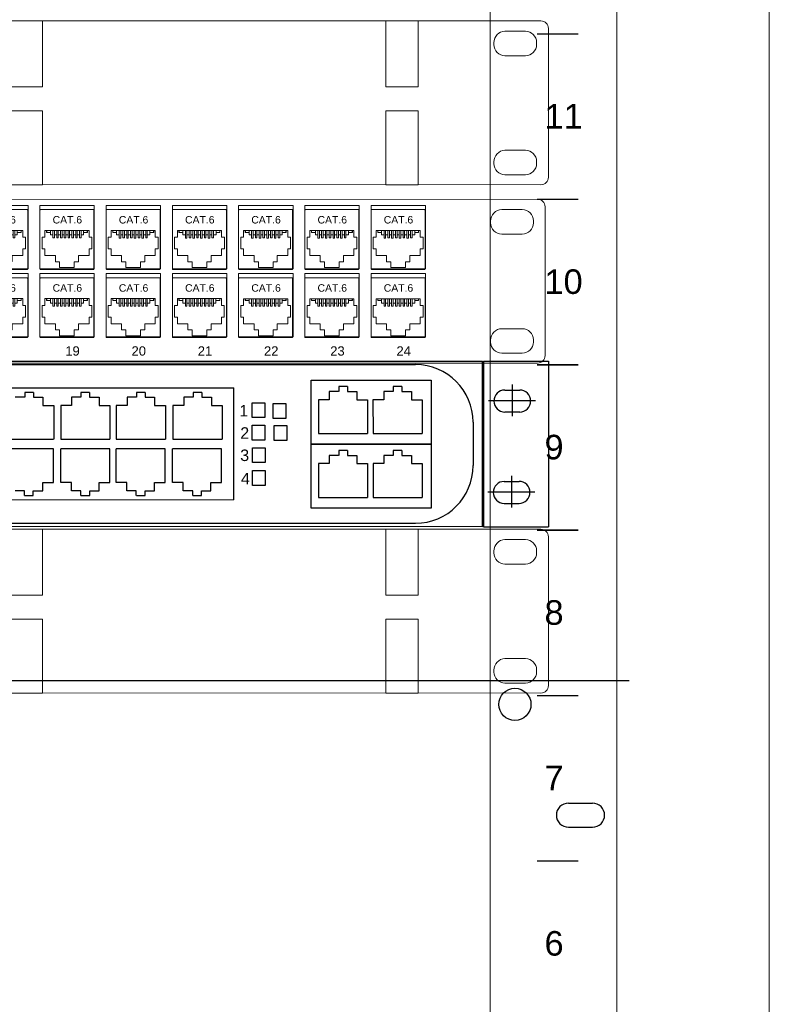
# Model space of a CAD drawing. Header units: millimetres. Extents: x 22250 to 51280, y -5012 to 7692.
# Tile 123 of 183: x 50996 to 51097, y 1214 to 1346. Entities that reach past the tile are written whole.
import ezdxf

# ---------------------------------------------------------------- set-up
doc = ezdxf.new("R2010")
doc.units = ezdxf.units.MM
for name, color, linetype in [('00 CCTV IP - MIWI', 10, 'Continuous'), ('BKT_panele', 7, 'Continuous'), ('EATON', 255, 'Continuous')]:
    doc.layers.add(name, color=color, linetype=linetype)
for name, color, linetype, lineweight in [('BKT_moduly', 7, 'Continuous', 5), ('BKT_szafy', 7, 'Continuous', 5), ('BKT_szafy_numeracja', 7, 'Continuous', 5), ('o_panele', 7, 'Continuous', 5)]:
    doc.layers.add(name, color=color, linetype=linetype, lineweight=lineweight)
doc.styles.add('Arial10', font='arial.ttf', dxfattribs={"height": 10})
doc.styles.add('Arial2.5', font='arial.ttf', dxfattribs={"height": 2.5})
doc.styles.get("Standard").update_dxf_attribs({"font": 'arial.ttf'})

# ---------------------------------------------------------------- blocks, each defined once
blk = doc.blocks.new('Wiszaca 12U dwuczesciowa SWD TOP 6x6')
at = {"layer": 'BKT_szafy'}
for p, q in [((26682.69, 12099.61), (26682.69, 12974.93)), ((26716.69, 12974.93), (26716.69, 12099.61))]:
    blk.add_line(p, q, dxfattribs=at)
for points in [[(26716.69, 12974.93), (26716.69, 12099.61), (26682.69, 12099.61), (26682.69, 12974.93)], [(26757.69, 12974.93), (26757.69, 12089.11)]]:
    blk.add_lwpolyline(points, dxfattribs=at)
at = {"layer": 'BKT_szafy', "const_width": 0.4}
for points in [[(26695.24, 12589.87), (26706.34, 12589.87)], [(26695.24, 12589.87), (26706.34, 12589.87)], [(26695.24, 12545.42), (26706.34, 12545.42)], [(26695.24, 12500.97), (26706.34, 12500.97)], [(26695.24, 12456.52), (26706.34, 12456.52)], [(26695.24, 12412.07), (26706.34, 12412.07)], [(26695.24, 12367.62), (26706.34, 12367.62)]]:
    blk.add_lwpolyline(points, dxfattribs=at)
at = {"layer": 'BKT_szafy_numeracja', "char_height": 6.6, "width": 7, "attachment_point": 1}
for s, insert in [('11', (26697.27, 12571.07)), ('10', (26697.27, 12526.62)), ('9', (26697.27, 12482.17)), ('8', (26697.27, 12437.72)), ('7', (26697.27, 12393.27)), ('6', (26697.27, 12348.82))]:
    blk.add_mtext(s, dxfattribs=dict(at, insert=insert))
blk = doc.blocks.new('19 organizator kabli 1U uszy plastik czarny')
at = {"layer": 'BKT_moduly', "color": 219, "true_color": 0x642165}
for points in [[(3138.7, 184.94), (3138.7, 184.94), (3138.7, 184.94), (3138.7, 184.94), (3617.3, 184.94), (3617.3, 184.94), (3617.3, 184.94, 0.41425), (3619.3, 186.94), (3619.3, 186.94), (3619.3, 226.94, 0.414021), (3617.3, 228.94), (3617.3, 228.94), (3138.7, 228.94, 0.457803), (3136.7, 226.94), (3136.7, 226.94), (3136.7, 186.84, 0.414214), (3138.7, 184.94), (3138.7, 184.94)], [(3607.65, 226.19), (3607.65, 226.19), (3613.15, 226.19, -0.401538), (3616.15, 223.19), (3616.15, 223.19), (3616.15, 222.59, -0.401538), (3613.15, 219.59), (3613.15, 219.59), (3607.65, 219.59, -0.401538), (3604.65, 222.59), (3604.65, 222.59), (3604.65, 223.09, -0.409645), (3607.65, 226.19), (3607.65, 226.19)], [(3607.65, 194.19), (3607.65, 194.19), (3613.15, 194.19, -0.401538), (3616.15, 191.19), (3616.15, 191.19), (3616.15, 190.59, -0.401538), (3613.15, 187.59), (3613.15, 187.59), (3607.65, 187.59, -0.401538), (3604.65, 190.59), (3604.65, 190.59), (3604.65, 191.09, -0.409645), (3607.65, 194.19), (3607.65, 194.19)]]:
    blk.add_lwpolyline(points, format="xyb", dxfattribs=at)
at = {"layer": 'BKT_panele', "color": 219, "lineweight": 0, "true_color": 0x642165}
for points in [[(3474.65, 228.94), (3483.35, 228.94), (3483.35, 211.27), (3474.65, 211.27)], [(3575.65, 228.94), (3584.35, 228.94), (3584.35, 211.27), (3575.65, 211.27)], [(3474.65, 204.77), (3483.35, 204.77), (3483.35, 184.94), (3474.65, 184.94)], [(3575.65, 204.77), (3584.35, 204.77), (3584.35, 184.94), (3575.65, 184.94)]]:
    blk.add_lwpolyline(points, close=True, dxfattribs=at)
blk = doc.blocks.new('Switch główny')
at = {"layer": '00 CCTV IP - MIWI', "color": 144}
for p, q in [((-94677.38, 103282, 0.04), (-94174.29, 103281.89, 0.04)), ((-94174.29, 103281.89, 0.04), (-94170.16, 103281.89, 0.04)), ((-94170.16, 103281.89, 0.04), (-94170.17, 103231.46, 0.04)), ((-94169.76, 103281.9, 0.04), (-94149.99, 103281.89, 0.04)), ((-94149.99, 103281.89, 0.04), (-94150, 103231.45, 0.04)), ((-94677.38, 103280.95, 0.04), (-94190.51, 103280.85, 0.04)), ((-94222.3, 103276.06), (-94185.77, 103276.06)), ((-94222.3, 103256.59), (-94222.3, 103276.06)), ((-94185.77, 103276.06), (-94185.77, 103256.59)), ((-94387.13, 103273.8, 0.04), (-94245.83, 103273.8, 0.04)), ((-94245.83, 103239.61, 0.04), (-94245.83, 103273.8, 0.04)), ((-94163.29, 103273.06, 0.04), (-94158.76, 103273.06, 0.04)), ((-94161.1, 103274.76, 0.04), (-94161.1, 103265.1, 0.04)), ((-94240.33, 103269.22), (-94236.48, 103269.22)), ((-94240.33, 103264.69), (-94240.33, 103269.22)), ((-94236.48, 103269.22), (-94236.48, 103264.69)), ((-94168.26, 103269.93, 0.04), (-94153.95, 103269.93, 0.04)), ((-94233.87, 103268.97), (-94230.02, 103268.97)), ((-94233.87, 103264.44), (-94233.87, 103268.97)), ((-94230.02, 103268.97), (-94230.02, 103264.44)), ((-94163.27, 103266.4, 0.04), (-94158.74, 103266.4, 0.04)), ((-94236.48, 103264.69), (-94240.33, 103264.69)), ((-94230.02, 103264.44), (-94233.87, 103264.44)), ((-94172.95, 103263.29, 0.04), (-94172.95, 103250.08, 0.04)), ((-94240.27, 103262.39), (-94236.41, 103262.39)), ((-94240.27, 103257.86), (-94240.27, 103262.39)), ((-94236.41, 103262.39), (-94236.41, 103257.86)), ((-94233.56, 103262.28), (-94229.71, 103262.28)), ((-94233.56, 103257.74), (-94233.56, 103262.28)), ((-94229.71, 103262.28), (-94229.71, 103257.74)), ((-94236.41, 103257.86), (-94240.27, 103257.86)), ((-94229.71, 103257.74), (-94233.56, 103257.74)), ((-94240.14, 103255.52), (-94236.29, 103255.52)), ((-94240.14, 103250.99), (-94240.14, 103255.52)), ((-94236.29, 103255.52), (-94236.29, 103250.99)), ((-94222.3, 103256.59), (-94185.77, 103256.59)), ((-94222.3, 103237.12), (-94222.3, 103256.59)), ((-94185.77, 103256.59), (-94222.3, 103256.59)), ((-94185.77, 103256.59), (-94185.77, 103237.12)), ((-94236.29, 103250.99), (-94240.14, 103250.99)), ((-94240.17, 103248.56), (-94236.32, 103248.56)), ((-94240.17, 103244.03), (-94240.17, 103248.56)), ((-94236.32, 103248.56), (-94236.32, 103244.03)), ((-94163.5, 103245.24, 0.04), (-94158.98, 103245.24, 0.04)), ((-94161.32, 103246.93, 0.04), (-94161.32, 103237.27, 0.04)), ((-94236.32, 103244.03), (-94240.17, 103244.03)), ((-94168.47, 103242.1, 0.04), (-94154.17, 103242.1, 0.04)), ((-94245.83, 103239.61, 0.04), (-94387.13, 103239.61, 0.04)), ((-94185.77, 103237.12), (-94222.3, 103237.12)), ((-94163.48, 103238.57, 0.04), (-94158.96, 103238.57, 0.04)), ((-94677.39, 103232.61, 0.04), (-94190.51, 103232.51, 0.04)), ((-94170.17, 103231.46, 0.04), (-94677.39, 103231.56, 0.04)), ((-94169.76, 103231.46, 0.04), (-94150, 103231.45, 0.04))]:
    blk.add_line(p, q, dxfattribs=at)
at = {"layer": '00 CCTV IP - MIWI', "color": 144, "linetype": 'Continuous'}
for p, q in [((-94169.76, 103281.9, 0.04), (-94169.76, 103231.46, 0.04)), ((-94306.92, 103272.4, 0.04), (-94309.58, 103272.4, 0.04)), ((-94309.58, 103272.4, 0.04), (-94309.58, 103270.9, 0.04)), ((-94306.92, 103272.4, 0.04), (-94306.92, 103270.9, 0.04)), ((-94289.82, 103272.4, 0.04), (-94292.48, 103272.4, 0.04)), ((-94292.48, 103272.4, 0.04), (-94292.48, 103270.9, 0.04)), ((-94289.82, 103272.4, 0.04), (-94289.82, 103270.9, 0.04)), ((-94272.88, 103272.4, 0.04), (-94275.53, 103272.4, 0.04)), ((-94275.53, 103272.4, 0.04), (-94275.53, 103270.9, 0.04)), ((-94272.88, 103272.4, 0.04), (-94272.88, 103270.9, 0.04)), ((-94255.62, 103272.4, 0.04), (-94258.27, 103272.4, 0.04)), ((-94258.27, 103272.4, 0.04), (-94258.27, 103270.9, 0.04)), ((-94255.62, 103272.4, 0.04), (-94255.62, 103270.9, 0.04)), ((-94213.94, 103272.64), (-94216.82, 103272.64)), ((-94216.82, 103272.64), (-94216.82, 103270.15)), ((-94211.28, 103274.14), (-94213.93, 103274.14)), ((-94213.93, 103274.14), (-94213.93, 103272.64)), ((-94211.28, 103274.14), (-94211.28, 103272.65)), ((-94211.28, 103272.65), (-94208.39, 103272.64)), ((-94208.39, 103272.64), (-94208.39, 103270.15)), ((-94197.32, 103272.64), (-94200.2, 103272.64)), ((-94200.2, 103272.64), (-94200.2, 103270.15)), ((-94194.66, 103274.14), (-94197.31, 103274.14)), ((-94197.31, 103274.14), (-94197.31, 103272.64)), ((-94194.66, 103274.14), (-94194.66, 103272.65)), ((-94194.65, 103272.65), (-94191.77, 103272.64)), ((-94191.77, 103272.64), (-94191.77, 103270.15)), ((-94309.58, 103270.9, 0.04), (-94312.46, 103270.9, 0.04)), ((-94306.92, 103270.9, 0.04), (-94304.04, 103270.9, 0.04)), ((-94304.04, 103270.9, 0.04), (-94304.04, 103268.4, 0.04)), ((-94292.48, 103270.9, 0.04), (-94295.36, 103270.9, 0.04)), ((-94295.36, 103270.9, 0.04), (-94295.36, 103268.4, 0.04)), ((-94289.82, 103270.9, 0.04), (-94286.94, 103270.9, 0.04)), ((-94286.94, 103270.9, 0.04), (-94286.94, 103268.4, 0.04)), ((-94275.54, 103270.9, 0.04), (-94278.42, 103270.9, 0.04)), ((-94278.42, 103270.9, 0.04), (-94278.42, 103268.4, 0.04)), ((-94272.88, 103270.9, 0.04), (-94270, 103270.9, 0.04)), ((-94270, 103270.9, 0.04), (-94270, 103268.4, 0.04)), ((-94258.28, 103270.9, 0.04), (-94261.16, 103270.9, 0.04)), ((-94261.16, 103270.9, 0.04), (-94261.16, 103268.4, 0.04)), ((-94255.61, 103270.9, 0.04), (-94252.73, 103270.9, 0.04)), ((-94252.73, 103270.9, 0.04), (-94252.73, 103268.4, 0.04)), ((-94216.82, 103270.15), (-94220.09, 103270.15)), ((-94220.09, 103270.15), (-94220.09, 103259.88)), ((-94208.39, 103270.15), (-94205.12, 103270.15)), ((-94205.12, 103270.15), (-94205.12, 103259.88)), ((-94200.2, 103270.15), (-94203.47, 103270.15)), ((-94203.47, 103270.15), (-94203.47, 103259.88)), ((-94191.77, 103270.15), (-94188.5, 103270.15)), ((-94188.5, 103270.15), (-94188.5, 103259.88)), ((-94304.04, 103268.4, 0.04), (-94300.77, 103268.4, 0.04)), ((-94300.77, 103268.4, 0.04), (-94300.77, 103258.13, 0.04)), ((-94295.36, 103268.4, 0.04), (-94298.63, 103268.4, 0.04)), ((-94298.63, 103268.4, 0.04), (-94298.63, 103258.13, 0.04)), ((-94286.94, 103268.4, 0.04), (-94283.67, 103268.4, 0.04)), ((-94283.67, 103268.4, 0.04), (-94283.67, 103258.13, 0.04)), ((-94278.42, 103268.4, 0.04), (-94281.69, 103268.4, 0.04)), ((-94281.69, 103268.4, 0.04), (-94281.69, 103258.13, 0.04)), ((-94270, 103268.4, 0.04), (-94266.72, 103268.4, 0.04)), ((-94266.72, 103268.4, 0.04), (-94266.72, 103258.13, 0.04)), ((-94261.16, 103268.4, 0.04), (-94264.43, 103268.4, 0.04)), ((-94264.43, 103268.4, 0.04), (-94264.43, 103258.13, 0.04)), ((-94252.73, 103268.4, 0.04), (-94249.46, 103268.4, 0.04)), ((-94249.46, 103268.4, 0.04), (-94249.46, 103258.13, 0.04)), ((-94315.73, 103258.13, 0.04), (-94300.78, 103258.13, 0.04)), ((-94298.63, 103258.13, 0.04), (-94283.67, 103258.13, 0.04)), ((-94281.69, 103258.13, 0.04), (-94266.73, 103258.13, 0.04)), ((-94264.43, 103258.13, 0.04), (-94249.47, 103258.13, 0.04)), ((-94220.09, 103259.88), (-94205.13, 103259.88)), ((-94203.47, 103259.88), (-94188.51, 103259.88)), ((-94300.84, 103255.21, 0.04), (-94315.8, 103255.21, 0.04)), ((-94300.84, 103244.94, 0.04), (-94300.84, 103255.21, 0.04)), ((-94298.62, 103244.94, 0.04), (-94298.62, 103255.21, 0.04)), ((-94298.62, 103244.94, 0.04), (-94298.62, 103255.21, 0.04)), ((-94283.65, 103255.21, 0.04), (-94298.61, 103255.21, 0.04)), ((-94283.65, 103255.21, 0.04), (-94298.61, 103255.21, 0.04)), ((-94283.65, 103244.94, 0.04), (-94283.65, 103255.21, 0.04)), ((-94283.65, 103244.94, 0.04), (-94283.65, 103255.21, 0.04)), ((-94281.75, 103244.94, 0.04), (-94281.75, 103255.21, 0.04)), ((-94266.79, 103255.21, 0.04), (-94281.74, 103255.21, 0.04)), ((-94266.79, 103244.94, 0.04), (-94266.79, 103255.21, 0.04)), ((-94264.57, 103244.94, 0.04), (-94264.57, 103255.21, 0.04)), ((-94249.6, 103255.21, 0.04), (-94264.56, 103255.21, 0.04)), ((-94249.6, 103244.94, 0.04), (-94249.6, 103255.21, 0.04)), ((-94211.28, 103254.67), (-94213.93, 103254.67)), ((-94213.93, 103254.67), (-94213.93, 103253.17)), ((-94211.28, 103254.67), (-94211.28, 103253.17)), ((-94194.66, 103254.67), (-94197.31, 103254.67)), ((-94197.31, 103254.67), (-94197.31, 103253.17)), ((-94194.66, 103254.67), (-94194.66, 103253.17)), ((-94213.94, 103253.17), (-94216.82, 103253.17)), ((-94216.82, 103253.17), (-94216.82, 103250.68)), ((-94211.28, 103253.17), (-94208.39, 103253.17)), ((-94208.39, 103253.17), (-94208.39, 103250.68)), ((-94197.32, 103253.17), (-94200.2, 103253.17)), ((-94200.2, 103253.17), (-94200.2, 103250.68)), ((-94194.65, 103253.17), (-94191.77, 103253.17)), ((-94191.77, 103253.17), (-94191.77, 103250.68)), ((-94216.82, 103250.68), (-94220.09, 103250.68)), ((-94220.09, 103250.68), (-94220.09, 103240.4)), ((-94208.39, 103250.68), (-94205.12, 103250.68)), ((-94205.12, 103250.68), (-94205.12, 103240.4)), ((-94200.2, 103250.68), (-94203.47, 103250.68)), ((-94203.47, 103250.68), (-94203.47, 103240.4)), ((-94191.77, 103250.68), (-94188.5, 103250.68)), ((-94188.5, 103250.68), (-94188.5, 103240.4)), ((-94309.65, 103242.44, 0.04), (-94312.54, 103242.44, 0.04)), ((-94309.65, 103240.94, 0.04), (-94309.65, 103242.44, 0.04)), ((-94307, 103240.95, 0.04), (-94307, 103242.44, 0.04)), ((-94306.99, 103242.44, 0.04), (-94304.11, 103242.44, 0.04)), ((-94304.11, 103244.94, 0.04), (-94300.84, 103244.94, 0.04)), ((-94304.11, 103242.44, 0.04), (-94304.11, 103244.94, 0.04)), ((-94295.34, 103244.94, 0.04), (-94298.62, 103244.94, 0.04)), ((-94295.34, 103242.44, 0.04), (-94295.34, 103244.94, 0.04)), ((-94292.46, 103242.44, 0.04), (-94295.34, 103242.44, 0.04)), ((-94292.46, 103240.94, 0.04), (-94292.46, 103242.44, 0.04)), ((-94289.8, 103240.95, 0.04), (-94289.8, 103242.44, 0.04)), ((-94289.8, 103242.44, 0.04), (-94286.92, 103242.44, 0.04)), ((-94286.92, 103244.94, 0.04), (-94283.65, 103244.94, 0.04)), ((-94286.92, 103242.44, 0.04), (-94286.92, 103244.94, 0.04)), ((-94278.48, 103244.93, 0.04), (-94281.75, 103244.93, 0.04)), ((-94278.48, 103242.44, 0.04), (-94278.48, 103244.93, 0.04)), ((-94275.6, 103242.44, 0.04), (-94278.48, 103242.44, 0.04)), ((-94275.6, 103240.94, 0.04), (-94275.6, 103242.44, 0.04)), ((-94272.94, 103240.94, 0.04), (-94272.94, 103242.44, 0.04)), ((-94272.94, 103242.44, 0.04), (-94270.06, 103242.44, 0.04)), ((-94270.06, 103244.93, 0.04), (-94266.79, 103244.93, 0.04)), ((-94270.06, 103242.44, 0.04), (-94270.06, 103244.93, 0.04)), ((-94261.3, 103244.94, 0.04), (-94264.57, 103244.94, 0.04)), ((-94261.3, 103242.44, 0.04), (-94261.3, 103244.94, 0.04)), ((-94258.42, 103242.44, 0.04), (-94261.3, 103242.44, 0.04)), ((-94258.41, 103240.94, 0.04), (-94258.41, 103242.44, 0.04)), ((-94255.76, 103240.95, 0.04), (-94255.76, 103242.44, 0.04)), ((-94255.76, 103242.44, 0.04), (-94252.88, 103242.44, 0.04)), ((-94252.88, 103244.94, 0.04), (-94249.6, 103244.94, 0.04)), ((-94252.88, 103242.44, 0.04), (-94252.88, 103244.94, 0.04)), ((-94309.65, 103240.95, 0.04), (-94307, 103240.95, 0.04)), ((-94292.46, 103240.95, 0.04), (-94289.8, 103240.95, 0.04)), ((-94275.59, 103240.94, 0.04), (-94272.94, 103240.94, 0.04)), ((-94258.41, 103240.95, 0.04), (-94255.76, 103240.95, 0.04)), ((-94220.09, 103240.4), (-94205.13, 103240.4)), ((-94203.47, 103240.4), (-94188.51, 103240.4))]:
    blk.add_line(p, q, dxfattribs=at)
at = {"layer": '00 CCTV IP - MIWI', "color": 144}
for centre, radius, start, end in [((-94169.96, 103281.89, 0.04), 0.202, 180.2443, 0.36), ((-94190.51, 103263.29, 0.04), 17.56, 0, 90), ((-94163.28, 103269.73, 0.04), 3.34, 90.1372, 270.0591), ((-94158.77, 103269.73, 0.04), 3.34, 270.1372, 90.0591), ((-94190.51, 103250.08, 0.04), 17.56, 270, 0), ((-94163.5, 103241.9, 0.04), 3.34, 90.1372, 270.0591), ((-94158.98, 103241.9, 0.04), 3.34, 270.1372, 90.0591)]:
    blk.add_arc(centre, radius, start, end, dxfattribs=at)
for s, p in [('1', (-94244.2, 103265.06)), ('2', (-94243.92, 103258.25)), ('3', (-94243.94, 103251.47)), ('4', (-94243.72, 103244.35))]:
    blk.add_text(s, height=3.51, dxfattribs=at).set_placement(p)
blk = doc.blocks.new('1U')
at = {"layer": 'BKT_moduly', "color": 86}
for points in [[(13558.1, 4437.1), (13558.1, 4437.1), (13558.1, 4437.1), (13558.1, 4437.1), (14036.7, 4437.1), (14036.7, 4437.1), (14036.7, 4437.1, 0.41425), (14038.7, 4439.1), (14038.7, 4439.1), (14038.7, 4479.1, 0.414021), (14036.7, 4481.1), (14036.7, 4481.1), (13558.1, 4481.1, 0.457803), (13556.1, 4479.1), (13556.1, 4479.1), (13556.1, 4439, 0.414214), (13558.1, 4437.1), (13558.1, 4437.1)], [(13562.25, 4478.35), (13562.25, 4478.35), (13567.75, 4478.35, -0.401538), (13570.75, 4475.35), (13570.75, 4475.35), (13570.75, 4474.75, -0.401538), (13567.75, 4471.75), (13567.75, 4471.75), (13562.25, 4471.75, -0.401538), (13559.25, 4474.75), (13559.25, 4474.75), (13559.25, 4475.25, -0.409645), (13562.25, 4478.35), (13562.25, 4478.35)], [(14027.05, 4478.35), (14027.05, 4478.35), (14032.55, 4478.35, -0.401538), (14035.55, 4475.35), (14035.55, 4475.35), (14035.55, 4474.75, -0.401538), (14032.55, 4471.75), (14032.55, 4471.75), (14027.05, 4471.75, -0.401538), (14024.05, 4474.75), (14024.05, 4474.75), (14024.05, 4475.25, -0.409645), (14027.05, 4478.35), (14027.05, 4478.35)], [(13562.25, 4446.35), (13562.25, 4446.35), (13567.75, 4446.35, -0.401538), (13570.75, 4443.35), (13570.75, 4443.35), (13570.75, 4442.75, -0.401538), (13567.75, 4439.75), (13567.75, 4439.75), (13562.25, 4439.75, -0.401538), (13559.25, 4442.75), (13559.25, 4442.75), (13559.25, 4443.25, -0.409645), (13562.25, 4446.35), (13562.25, 4446.35)], [(14027.05, 4446.35), (14027.05, 4446.35), (14032.55, 4446.35, -0.401538), (14035.55, 4443.35), (14035.55, 4443.35), (14035.55, 4442.75, -0.401538), (14032.55, 4439.75), (14032.55, 4439.75), (14027.05, 4439.75, -0.401538), (14024.05, 4442.75), (14024.05, 4442.75), (14024.05, 4443.25, -0.409645), (14027.05, 4446.35), (14027.05, 4446.35)]]:
    blk.add_lwpolyline(points, format="xyb", dxfattribs=at)
blk = doc.blocks.new('RJ45_cat6_nieekranowany')
at = {"layer": 'BKT_moduly', "color": 86}
for p, q in [((13631.09, 4561.81), (13630.32, 4561.81)), ((13630.32, 4561.81), (13630.32, 4558.71)), ((13631.09, 4563.64), (13642.93, 4563.64)), ((13631.09, 4561.81), (13631.09, 4563.64)), ((13631.51, 4563.14), (13631.51, 4563.64)), ((13632.56, 4563.14), (13631.51, 4563.14)), ((13631.56, 4563.64), (13631.56, 4563.14)), ((13632.56, 4563.64), (13632.56, 4562.44)), ((13633.23, 4562.44), (13632.56, 4562.44)), ((13633.23, 4563.64), (13633.23, 4561.62)), ((13633.23, 4561.62), (13633.65, 4561.62)), ((13633.65, 4563.64), (13633.65, 4561.62)), ((13634.25, 4562.44), (13633.65, 4562.44)), ((13634.25, 4561.65), (13634.25, 4563.64)), ((13634.67, 4561.65), (13634.25, 4561.65)), ((13634.67, 4561.65), (13634.67, 4563.64)), ((13635.27, 4562.44), (13634.67, 4562.44)), ((13635.27, 4563.64), (13635.27, 4561.62)), ((13635.27, 4561.62), (13635.69, 4561.62)), ((13635.69, 4563.64), (13635.69, 4561.62)), ((13636.29, 4562.44), (13635.69, 4562.44)), ((13636.29, 4561.65), (13636.29, 4563.64)), ((13636.71, 4561.65), (13636.29, 4561.65)), ((13636.71, 4561.65), (13636.71, 4563.64)), ((13637.31, 4562.44), (13636.71, 4562.44)), ((13637.31, 4563.64), (13637.31, 4561.62)), ((13637.31, 4561.62), (13637.73, 4561.62)), ((13637.73, 4563.64), (13637.73, 4561.62)), ((13638.33, 4562.44), (13637.73, 4562.44)), ((13638.33, 4561.65), (13638.33, 4563.64)), ((13638.75, 4561.65), (13638.33, 4561.65)), ((13638.75, 4561.65), (13638.75, 4563.64)), ((13639.35, 4562.44), (13638.75, 4562.44)), ((13639.35, 4563.64), (13639.35, 4561.62)), ((13639.35, 4561.62), (13639.77, 4561.62)), ((13639.77, 4563.64), (13639.77, 4561.62)), ((13640.37, 4562.44), (13639.77, 4562.44)), ((13640.37, 4561.65), (13640.37, 4563.64)), ((13640.79, 4561.65), (13640.37, 4561.65)), ((13640.79, 4561.65), (13640.79, 4563.64)), ((13641.46, 4562.44), (13640.79, 4562.44)), ((13641.46, 4563.64), (13641.46, 4562.44)), ((13642.51, 4563.14), (13641.46, 4563.14)), ((13642.46, 4563.64), (13642.46, 4563.14)), ((13642.51, 4563.14), (13642.51, 4563.64)), ((13642.93, 4563.64), (13642.93, 4561.81)), ((13642.93, 4561.81), (13643.7, 4561.81)), ((13643.7, 4561.81), (13643.7, 4558.71)), ((13630.32, 4558.71), (13631.09, 4558.71)), ((13631.09, 4556.88), (13631.09, 4558.71)), ((13643.7, 4558.71), (13642.93, 4558.71)), ((13642.93, 4558.71), (13642.93, 4556.88)), ((13633.9, 4556.88), (13631.09, 4556.88)), ((13633.9, 4556.88), (13633.9, 4555.26)), ((13640.12, 4556.88), (13640.12, 4555.26)), ((13642.93, 4556.88), (13640.12, 4556.88)), ((13635.04, 4555.26), (13633.9, 4555.26)), ((13635.04, 4555.26), (13635.04, 4553.68)), ((13638.98, 4553.68), (13635.04, 4553.68)), ((13640.12, 4555.26), (13638.98, 4555.26)), ((13638.98, 4553.68), (13638.98, 4555.26))]:
    blk.add_line(p, q, dxfattribs=at)
blk.add_lwpolyline([(13629.95, 4569.27), (13644.05, 4569.27, -0.431575), (13644.25, 4569.07), (13644.25, 4569.07), (13644.25, 4553.37, -0.414961), (13644.05, 4553.17), (13644.05, 4553.17), (13629.95, 4553.17, -0.430141), (13629.75, 4553.37), (13629.75, 4553.37), (13629.75, 4569.07, -0.436133), (13629.95, 4569.27), (13629.95, 4569.27)], format="xyb", dxfattribs=at)
at = {"layer": 'BKT_moduly', "color": 86, "insert": (13633.15, 4567.52), "char_height": 2, "width": 3.75, "attachment_point": 1, "style": 'Arial10'}
blk.add_mtext('CAT.6', dxfattribs=at)
blk = doc.blocks.new('19 Patch Panel + 24xkeystone RJ45 nieekranowany Kat.6 narzedziowe')
at = {"layer": 'o_panele', "color": 86}
for points in [[(2179.95, 899.29), (2194.57, 899.29), (2194.57, 882.29), (2179.96, 882.29)], [(2197.75, 899.29), (2212.37, 899.29), (2212.37, 882.29), (2197.76, 882.29)], [(2215.55, 899.29), (2230.17, 899.29), (2230.17, 882.29), (2215.56, 882.29)], [(2233.35, 899.29), (2247.97, 899.29), (2247.97, 882.29), (2233.36, 882.29)], [(2251.15, 899.29), (2265.77, 899.29), (2265.77, 882.29), (2251.16, 882.29)], [(2268.95, 899.29), (2283.57, 899.29), (2283.57, 882.29), (2268.96, 882.29)], [(2286.75, 899.29), (2301.37, 899.29), (2301.37, 882.29), (2286.76, 882.29)], [(2179.95, 880.97), (2194.57, 880.97), (2194.57, 863.97), (2179.96, 863.97)], [(2197.75, 880.97), (2212.37, 880.97), (2212.37, 863.97), (2197.76, 863.97)], [(2215.55, 880.97), (2230.17, 880.97), (2230.17, 863.97), (2215.56, 863.97)], [(2233.35, 880.97), (2247.97, 880.97), (2247.97, 863.97), (2233.36, 863.97)], [(2251.15, 880.97), (2265.77, 880.97), (2265.77, 863.97), (2251.16, 863.97)], [(2268.95, 880.97), (2283.57, 880.97), (2283.57, 863.97), (2268.96, 863.97)], [(2286.75, 880.97), (2301.37, 880.97), (2301.37, 863.97), (2286.76, 863.97)]]:
    blk.add_lwpolyline(points, close=True, dxfattribs=at)
at = {"layer": 'BKT_moduly', "color": 1}
blk.add_blockref('1U', (-11705.19, -3580.17), dxfattribs=at)
at = {"layer": 'BKT_moduly', "color": 86}
for p in [(-11449.79, -3671.08), (-11431.99, -3671.08), (-11414.19, -3671.08), (-11396.39, -3671.08), (-11378.59, -3671.08), (-11360.79, -3671.08), (-11342.99, -3671.08), (-11449.79, -3689.4), (-11431.99, -3689.4), (-11414.19, -3689.4), (-11396.39, -3689.4), (-11378.59, -3689.4), (-11360.79, -3689.4), (-11342.99, -3689.4)]:
    blk.add_blockref('RJ45_cat6_nieekranowany', p, dxfattribs=at)
at = {"layer": 'o_panele', "color": 86, "char_height": 2.5, "width": 7.96, "attachment_point": 1, "style": 'Arial2.5'}
for s, insert in [('19', (2204.57, 861.44)), ('20', (2222.37, 861.44)), ('21', (2240.17, 861.44)), ('22', (2257.97, 861.44)), ('23', (2275.77, 861.44)), ('24', (2293.57, 861.44))]:
    blk.add_mtext(s, dxfattribs=dict(at, insert=insert))

msp = doc.modelspace()

# ---------------------------------------------------------------- linework, layer by layer
for p, q in [((51078.12, 1257.02), (50813.73, 1257.02)), ((51069.96, 1240.61), (51073.2, 1240.61)), ((51069.96, 1237.37), (51073.2, 1237.37))]:
    msp.add_line(p, q)
for centre, start, end in [((51069.96, 1238.99), 90, 270), ((51073.2, 1238.99), 270, 90)]:
    msp.add_arc(centre, 1.62, start, end)
at = {"layer": 'EATON'}
msp.add_circle((51062.77, 1253.88), 2.16, dxfattribs=at)

# ---------------------------------------------------------------- block references
at = {"rotation": 359.9976478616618}
for name, p, xscale, yscale, zscale in [('19 organizator kabli 1U uszy plastik czarny', (49257.61, 1231.3), 0.4999990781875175, 0.4999990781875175, 0.4999990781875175), ('19 Patch Panel + 24xkeystone RJ45 nieekranowany Kat.6 narzedziowe', (49900.05, 871.31), 0.4999990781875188, 0.4999990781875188, 0.4999990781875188), ('19 organizator kabli 1U uszy plastik czarny', (49257.61, 1163), 0.4999990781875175, 0.4999990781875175, 0.4999990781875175)]:
    msp.add_blockref(name, p, dxfattribs=dict(at, xscale=xscale, yscale=yscale, zscale=zscale))
at = {"color": 2, "xscale": 0.4409922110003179, "yscale": 0.4409922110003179, "zscale": 0.4409922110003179, "rotation": 0.009368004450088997}
msp.add_blockref('Switch główny', (92594.14, -44239.73, -0.02), dxfattribs=at)
at = {"layer": 'BKT_szafy', "xscale": 0.5, "yscale": 0.5, "zscale": 0.5}
msp.add_blockref('Wiszaca 12U dwuczesciowa SWD TOP 6x6', (37718.11, -4950.99), dxfattribs=at)

doc.saveas('drawing.dxf')
